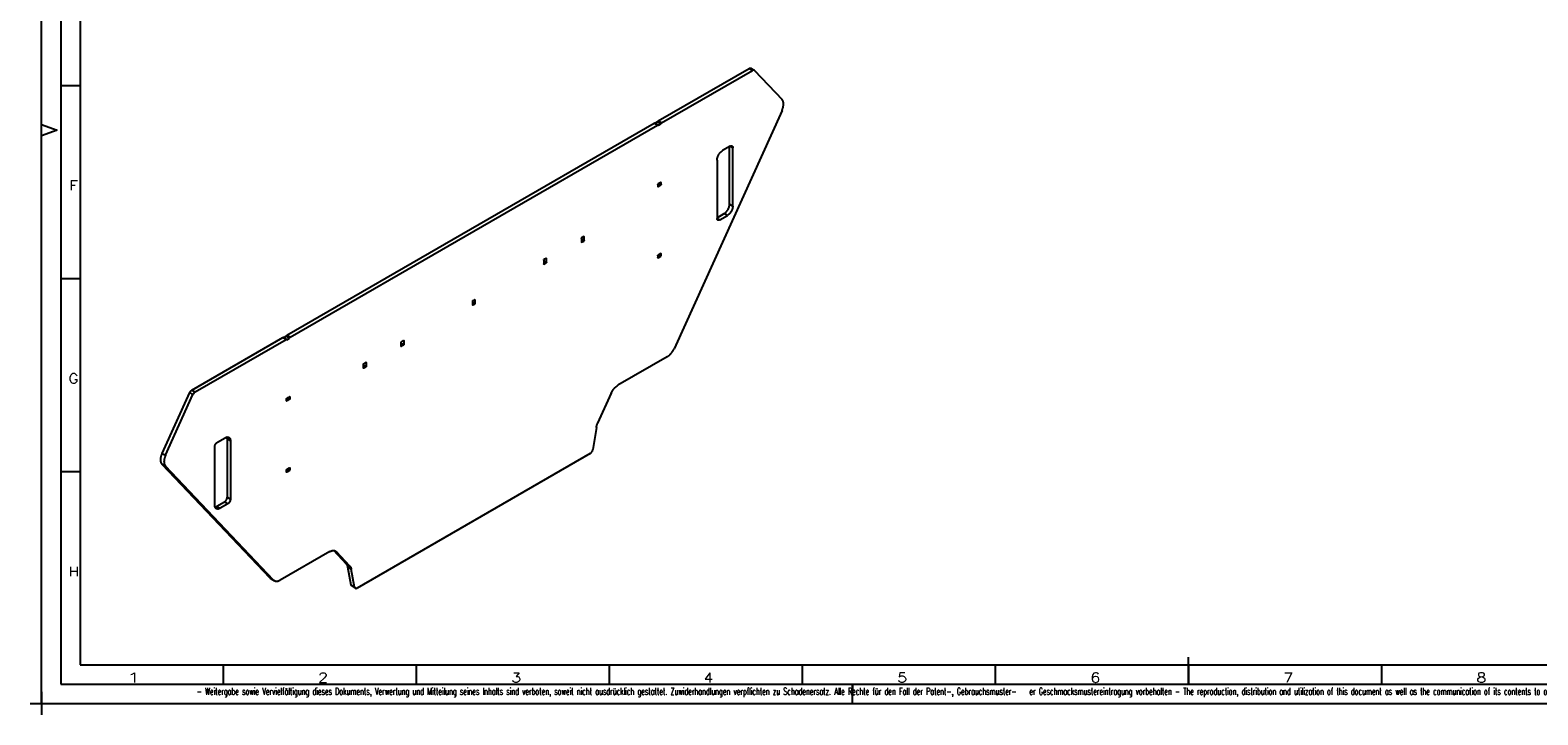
# Model space of a CAD drawing. Header units: millimetres. Extents: x -3 to 594, y -3 to 420.
# Tile 1 of 5: x -3 to 388, y -3 to 174. Entities that reach past the tile are written whole.
import ezdxf

# ---------------------------------------------------------------- set-up
doc = ezdxf.new("R2010")
doc.units = ezdxf.units.MM
doc.layers.add('1', color=7, linetype='Continuous')
doc.styles.add('SEACAD_simplex_shx', font='simplex.shx', dxfattribs={"width": 0.587})

msp = doc.modelspace()

# ---------------------------------------------------------------- linework, layer by layer
at = {"layer": '1', "color": 7, "linetype": 'Continuous'}
for p, q in [((0, 0), (0, 420)), ((5, 415), (5, 5)), ((10, 410), (10, 10)), ((159.66, 150.89), (183.23, 164.49)), ((184.08, 164), (183.23, 164.49)), ((184.58, 164.05), (183.73, 164.54)), ((160.51, 150.4), (184.08, 164)), ((184.65, 163.99), (191.78, 156.47)), ((10, 160), (5, 160)), ((191.78, 153.64), (163.79, 91.84)), ((0, 150), (4.01, 148.52)), ((4.01, 148.52), (0, 147)), ((63.49, 95.36), (158.67, 150.31)), ((64.34, 94.87), (159.52, 149.82)), ((159.52, 149.82), (158.67, 150.31)), ((159.57, 149.83), (158.72, 150.32)), ((159.52, 150.64), (158.84, 150.25)), ((160.36, 150.15), (159.52, 150.64)), ((159.59, 150.76), (160.44, 150.27)), ((159.59, 149.78), (159.66, 149.74)), ((159.66, 150.89), (160.51, 150.4)), ((160.36, 150.15), (159.66, 149.74)), ((174.93, 140.76), (174.93, 125.66)), ((178.32, 144.35), (176.35, 143.21)), ((178.18, 129.33), (178.18, 144.27)), ((179.03, 143.94), (178.32, 144.35)), ((179.03, 128.84), (179.03, 143.94)), ((159.59, 134.43), (159.59, 133.94)), ((159.59, 133.94), (159.66, 133.9)), ((160.36, 134.96), (159.66, 134.56)), ((159.66, 133.9), (160.36, 134.31)), ((160.36, 134.31), (159.8, 134.64)), ((159.94, 134.72), (160.44, 134.43)), ((160.44, 134.92), (160.36, 134.96)), ((160.44, 134.43), (160.44, 134.92)), ((178.18, 129.33), (179.03, 128.84)), ((174.93, 125.82), (176.77, 126.88)), ((174.93, 125.66), (175.64, 125.25)), ((175.64, 125.25), (177.62, 126.39)), ((177.62, 126.39), (176.77, 126.88)), ((139.79, 120.47), (139.79, 119.49)), ((139.79, 120.31), (140.49, 119.9)), ((140.42, 119.78), (139.79, 120.14)), ((139.79, 119.49), (139.86, 119.45)), ((140.42, 120.92), (139.86, 120.59)), ((139.86, 119.45), (140.42, 119.78)), ((140.49, 120.88), (140.42, 120.92)), ((140.49, 119.9), (140.49, 120.88)), ((130.03, 114.84), (130.03, 113.86)), ((130.03, 114.67), (130.74, 114.27)), ((130.67, 114.14), (130.03, 114.51)), ((130.03, 113.86), (130.1, 113.82)), ((130.67, 115.29), (130.1, 114.96)), ((130.1, 113.82), (130.67, 114.14)), ((130.74, 115.25), (130.67, 115.29)), ((130.74, 114.27), (130.74, 115.25)), ((159.59, 115.98), (159.59, 115.49)), ((159.59, 115.49), (159.66, 115.45)), ((160.36, 116.51), (159.66, 116.1)), ((159.66, 115.45), (160.36, 115.86)), ((160.36, 115.86), (159.8, 116.18)), ((159.94, 116.27), (160.44, 115.98)), ((160.44, 116.47), (160.36, 116.51)), ((160.44, 115.98), (160.44, 116.47)), ((10, 110), (5, 110)), ((111.64, 103.24), (111.64, 104.22)), ((111.64, 103.9), (112.21, 103.57)), ((112.14, 103.45), (111.64, 103.73)), ((111.64, 103.24), (111.72, 103.2)), ((111.72, 104.34), (112.14, 104.59)), ((112.14, 103.45), (111.72, 103.2)), ((112.21, 104.55), (112.14, 104.59)), ((112.21, 104.55), (112.21, 103.57)), ((38.93, 81.18), (62.5, 94.79)), ((39.78, 80.69), (63.35, 94.3)), ((63.35, 94.3), (62.5, 94.79)), ((63.4, 94.31), (62.55, 94.8)), ((62.67, 94.73), (63.35, 95.12)), ((64.2, 94.63), (63.35, 95.12)), ((63.42, 95.24), (64.27, 94.75)), ((63.42, 94.26), (63.49, 94.22)), ((63.49, 95.36), (64.34, 94.87)), ((63.49, 94.22), (64.2, 94.63)), ((93.19, 93.65), (93.75, 93.98)), ((93.83, 93.93), (93.75, 93.98)), ((93.83, 93.93), (93.83, 92.95)), ((93.12, 92.55), (93.12, 93.53)), ((93.12, 93.36), (93.83, 92.95)), ((93.75, 92.83), (93.12, 93.2)), ((93.12, 92.55), (93.19, 92.51)), ((93.75, 92.83), (93.19, 92.51)), ((83.36, 86.91), (83.36, 87.89)), ((83.36, 87.73), (84.07, 87.32)), ((84, 87.2), (83.36, 87.57)), ((83.36, 86.91), (83.43, 86.87)), ((83.43, 88.01), (84, 88.34)), ((84, 87.2), (83.43, 86.87)), ((84.07, 88.3), (84, 88.34)), ((84.07, 88.3), (84.07, 87.32)), ((162.05, 89.81), (149.24, 82.41)), ((31.23, 64.76), (38.35, 80.51)), ((32.08, 64.27), (39.2, 80.02)), ((39.2, 80.02), (38.35, 80.51)), ((38.93, 81.18), (39.78, 80.69)), ((63.42, 78.42), (63.42, 78.91)), ((63.42, 78.42), (63.49, 78.38)), ((63.49, 79.03), (64.2, 79.44)), ((64.2, 78.79), (63.49, 78.38)), ((64.2, 78.79), (63.63, 79.12)), ((63.77, 79.2), (64.27, 78.91)), ((64.27, 79.4), (64.2, 79.44)), ((64.27, 79.4), (64.27, 78.91)), ((147.5, 80.36), (144.01, 72.6)), ((143.67, 71.46), (142.8, 65.8)), ((44.82, 51.35), (44.82, 66.46)), ((45.53, 67.68), (47.51, 68.83)), ((48.08, 68.5), (48.08, 53.4)), ((48.92, 68.01), (48.08, 68.5)), ((48.92, 68.01), (48.92, 52.91)), ((31.23, 64.76), (32.08, 64.27)), ((142.1, 64.73), (81.75, 29.89)), ((10, 60), (5, 60)), ((32.08, 61.44), (31.23, 61.93)), ((59.22, 32.45), (31.23, 61.93)), ((60.07, 31.96), (32.08, 61.44)), ((63.42, 59.97), (63.42, 60.46)), ((63.42, 59.97), (63.49, 59.93)), ((63.49, 60.58), (64.2, 60.99)), ((64.2, 60.34), (63.49, 59.93)), ((64.2, 60.34), (63.63, 60.66)), ((63.77, 60.74), (64.27, 60.46)), ((64.27, 60.95), (64.2, 60.99)), ((64.27, 60.95), (64.27, 60.46)), ((47.37, 52.17), (45.39, 51.03)), ((45.39, 51.03), (46.24, 50.54)), ((48.22, 51.68), (46.24, 50.54)), ((48.22, 51.68), (47.37, 52.17)), ((48.08, 53.4), (48.92, 52.91)), ((74.62, 39.33), (61.8, 31.93)), ((79, 36.04), (75.66, 39.61)), ((76.36, 39.29), (75.84, 39.59)), ((79.84, 35.55), (76.36, 39.29)), ((79, 36.04), (79.84, 35.55)), ((80.19, 34.81), (79.34, 35.3)), ((80.21, 30.64), (79.34, 35.3)), ((59.22, 32.45), (60.07, 31.96)), ((59.45, 32.27), (60.3, 31.78)), ((81.06, 30.15), (80.19, 34.81)), ((80.21, 30.64), (81.06, 30.15)), ((80.4, 30.33), (81.25, 29.84)), ((297, 5), (297, 12)), ((10, 10), (584, 10)), ((47, 10), (47, 5)), ((97, 10), (97, 5)), ((147, 10), (147, 5)), ((197, 10), (197, 5)), ((247, 10), (247, 5)), ((297, 10), (297, 5)), ((347, 10), (347, 5)), ((5, 5), (589, 5)), ((210, 5), (210, 2)), ((210, 0), (210, 4.75)), ((-2.97, 0), (2.97, 0)), ((-2.97, 0), (2.97, 0)), ((0, 2.97), (0, -2.97)), ((0, 2.97), (0, -2.97)), ((0, 0), (594, 0))]:
    msp.add_line(p, q, dxfattribs=at)
for points, knots in [([(183.23, 164.49), (183.5, 164.59), (183.73, 164.54)], [0, 0, 0.550753, 1, 1]), ([(184.65, 163.99), (184.4, 164.1), (184.08, 164)], [0, 0, 0.447374, 1, 1]), ([(191.78, 153.64), (192.07, 154.48), (192.17, 155.28), (192.07, 155.97), (191.78, 156.47)], [0, 0, 0.299248, 0.570767, 0.803835, 1, 1]), ([(158.67, 150.31), (158.69, 150.32), (158.72, 150.32)], [0, 0, 0.550713, 1, 1]), ([(159.52, 150.64), (159.57, 150.69), (159.59, 150.76)], [0, 0, 0.500009, 1, 1]), ([(159.59, 149.78), (159.57, 149.83), (159.52, 149.82)], [0, 0, 0.499981, 1, 1]), ([(159.59, 150.76), (159.61, 150.83), (159.66, 150.89)], [0, 0, 0.499991, 1, 1]), ([(159.66, 149.74), (159.61, 149.74), (159.59, 149.78)], [0, 0, 0.500019, 1, 1]), ([(160.44, 150.27), (160.41, 150.2), (160.36, 150.15)], [0, 0, 0.499991, 1, 1]), ([(160.51, 150.4), (160.46, 150.34), (160.44, 150.27)], [0, 0, 0.500009, 1, 1]), ([(174.93, 140.76), (175.04, 141.45), (175.35, 142.15), (175.8, 142.77), (176.35, 143.21)], [0, 0, 0.237217, 0.5, 0.762781, 1, 1]), ([(178.32, 144.35), (178.68, 144.45), (178.94, 144.3), (179.03, 143.94)], [0, 0, 0.355051, 0.644949, 1, 1]), ([(159.59, 134.43), (159.61, 134.5), (159.66, 134.56)], [0, 0, 0.499991, 1, 1]), ([(159.66, 133.9), (159.61, 133.9), (159.59, 133.94)], [0, 0, 0.500019, 1, 1]), ([(160.36, 134.96), (160.41, 134.97), (160.44, 134.92)], [0, 0, 0.500019, 1, 1]), ([(160.44, 134.43), (160.41, 134.36), (160.36, 134.31)], [0, 0, 0.500025, 1, 1]), ([(176.77, 126.88), (177.31, 127.32), (177.77, 127.94), (178.08, 128.64), (178.18, 129.33)], [0, 0, 0.237218, 0.499999, 0.762782, 1, 1]), ([(175.64, 125.25), (175.28, 125.15), (175.03, 125.3), (174.93, 125.66)], [0, 0, 0.355063, 0.644956, 1, 1]), ([(179.03, 128.84), (178.92, 128.15), (178.62, 127.45), (178.16, 126.83), (177.62, 126.39)], [0, 0, 0.237221, 0.5, 0.762783, 1, 1]), ([(139.79, 120.47), (139.81, 120.54), (139.86, 120.59)], [0, 0, 0.500015, 1, 1]), ([(139.86, 119.45), (139.81, 119.45), (139.79, 119.49)], [0, 0, 0.499926, 1, 1]), ([(140.42, 120.92), (140.47, 120.92), (140.49, 120.88)], [0, 0, 0.500019, 1, 1]), ([(140.49, 119.9), (140.47, 119.83), (140.42, 119.78)], [0, 0, 0.499991, 1, 1]), ([(130.03, 114.84), (130.05, 114.91), (130.1, 114.96)], [0, 0, 0.499981, 1, 1]), ([(130.1, 113.82), (130.05, 113.81), (130.03, 113.86)], [0, 0, 0.499999, 1, 1]), ([(130.67, 115.29), (130.72, 115.29), (130.74, 115.25)], [0, 0, 0.499968, 1, 1]), ([(130.74, 114.27), (130.72, 114.2), (130.67, 114.14)], [0, 0, 0.500015, 1, 1]), ([(159.59, 115.98), (159.61, 116.05), (159.66, 116.1)], [0, 0, 0.499991, 1, 1]), ([(159.66, 115.45), (159.61, 115.44), (159.59, 115.49)], [0, 0, 0.500019, 1, 1]), ([(160.36, 116.51), (160.41, 116.52), (160.44, 116.47)], [0, 0, 0.499972, 1, 1]), ([(160.44, 115.98), (160.41, 115.91), (160.36, 115.86)], [0, 0, 0.499991, 1, 1]), ([(111.64, 104.22), (111.67, 104.29), (111.72, 104.34)], [0, 0, 0.500025, 1, 1]), ([(111.72, 103.2), (111.67, 103.2), (111.64, 103.24)], [0, 0, 0.500019, 1, 1]), ([(112.14, 104.59), (112.19, 104.59), (112.21, 104.55)], [0, 0, 0.499968, 1, 1]), ([(112.21, 103.57), (112.19, 103.5), (112.14, 103.45)], [0, 0, 0.500015, 1, 1]), ([(62.5, 94.79), (62.53, 94.8), (62.55, 94.8)], [0, 0, 0.550767, 1, 1]), ([(63.35, 95.12), (63.4, 95.17), (63.42, 95.24)], [0, 0, 0.499997, 1, 1]), ([(63.42, 94.26), (63.4, 94.31), (63.35, 94.3)], [0, 0, 0.500006, 1, 1]), ([(63.42, 95.24), (63.44, 95.31), (63.49, 95.36)], [0, 0, 0.500003, 1, 1]), ([(63.49, 94.22), (63.44, 94.22), (63.42, 94.26)], [0, 0, 0.499994, 1, 1]), ([(64.27, 94.75), (64.25, 94.68), (64.2, 94.63)], [0, 0, 0.499986, 1, 1]), ([(64.34, 94.87), (64.29, 94.82), (64.27, 94.75)], [0, 0, 0.499975, 1, 1]), ([(93.75, 93.98), (93.8, 93.98), (93.83, 93.93)], [0, 0, 0.500019, 1, 1]), ([(93.12, 93.53), (93.14, 93.6), (93.19, 93.65)], [0, 0, 0.499991, 1, 1]), ([(93.19, 92.51), (93.14, 92.5), (93.12, 92.55)], [0, 0, 0.500019, 1, 1]), ([(93.83, 92.95), (93.8, 92.89), (93.75, 92.83)], [0, 0, 0.500025, 1, 1]), ([(162.05, 89.81), (162.72, 90.31), (163.32, 91.01), (163.79, 91.84)], [0, 0, 0.308422, 0.648748, 1, 1]), ([(83.36, 87.89), (83.38, 87.96), (83.43, 88.01)], [0, 0, 0.499991, 1, 1]), ([(83.43, 86.87), (83.38, 86.87), (83.36, 86.91)], [0, 0, 0.500019, 1, 1]), ([(84, 88.34), (84.05, 88.35), (84.07, 88.3)], [0, 0, 0.500019, 1, 1]), ([(84.07, 87.32), (84.05, 87.25), (84, 87.2)], [0, 0, 0.500025, 1, 1]), ([(147.5, 80.36), (147.97, 81.19), (148.57, 81.9), (149.24, 82.41)], [0, 0, 0.351137, 0.691551, 1, 1]), ([(38.35, 80.51), (38.61, 80.9), (38.93, 81.18)], [0, 0, 0.524406, 1, 1]), ([(39.78, 80.69), (39.45, 80.42), (39.2, 80.02)], [0, 0, 0.475593, 1, 1]), ([(63.42, 78.91), (63.44, 78.98), (63.49, 79.03)], [0, 0, 0.50002, 1, 1]), ([(63.49, 78.38), (63.44, 78.38), (63.42, 78.42)], [0, 0, 0.499994, 1, 1]), ([(64.2, 79.44), (64.25, 79.45), (64.27, 79.4)], [0, 0, 0.500009, 1, 1]), ([(64.27, 78.91), (64.25, 78.84), (64.2, 78.79)], [0, 0, 0.499986, 1, 1]), ([(143.67, 71.46), (143.8, 72.02), (144.01, 72.6)], [0, 0, 0.486635, 1, 1]), ([(44.82, 66.46), (44.92, 66.92), (45.18, 67.37), (45.53, 67.68)], [0, 0, 0.323056, 0.676945, 1, 1]), ([(47.51, 68.83), (48.05, 69.02), (48.51, 68.93), (48.82, 68.57), (48.92, 68.01)], [0, 0, 0.275375, 0.5, 0.724625, 1, 1]), ([(48.08, 68.5), (48.05, 68.77), (47.99, 69.01)], [0, 0, 0.524454, 1, 1]), ([(31.23, 61.93), (30.94, 62.44), (30.84, 63.12), (30.94, 63.92), (31.23, 64.76)], [0, 0, 0.196154, 0.429203, 0.70072, 1, 1]), ([(32.08, 64.27), (31.79, 63.43), (31.69, 62.63), (31.79, 61.95), (32.08, 61.44)], [0, 0, 0.29928, 0.570797, 0.803846, 1, 1]), ([(142.1, 64.73), (142.42, 65), (142.67, 65.38), (142.8, 65.8)], [0, 0, 0.315965, 0.664988, 1, 1]), ([(63.42, 60.46), (63.44, 60.53), (63.49, 60.58)], [0, 0, 0.500003, 1, 1]), ([(63.49, 59.93), (63.44, 59.92), (63.42, 59.97)], [0, 0, 0.499994, 1, 1]), ([(64.2, 60.99), (64.25, 60.99), (64.27, 60.95)], [0, 0, 0.500009, 1, 1]), ([(64.27, 60.46), (64.25, 60.39), (64.2, 60.34)], [0, 0, 0.499986, 1, 1]), ([(46.24, 50.54), (45.7, 50.35), (45.24, 50.44), (44.93, 50.79), (44.82, 51.35)], [0, 0, 0.275375, 0.499999, 0.724626, 1, 1]), ([(44.91, 50.85), (45.14, 50.91), (45.39, 51.03)], [0, 0, 0.475551, 1, 1]), ([(47.37, 52.17), (47.72, 52.48), (47.98, 52.93), (48.08, 53.4)], [0, 0, 0.323054, 0.676945, 1, 1]), ([(48.92, 52.91), (48.83, 52.44), (48.57, 51.99), (48.22, 51.68)], [0, 0, 0.323056, 0.676947, 1, 1]), ([(74.62, 39.33), (75.29, 39.59), (75.89, 39.57), (76.36, 39.29)], [0, 0, 0.383514, 0.704529, 1, 1]), ([(79.34, 35.3), (79.21, 35.72), (79, 36.04)], [0, 0, 0.527939, 1, 1]), ([(79.84, 35.55), (80.06, 35.23), (80.19, 34.81)], [0, 0, 0.472059, 1, 1]), ([(59.45, 32.27), (59.33, 32.35), (59.22, 32.45)], [0, 0, 0.496492, 1, 1]), ([(60.07, 31.96), (60.54, 31.68), (61.14, 31.67), (61.8, 31.93)], [0, 0, 0.295272, 0.616515, 1, 1]), ([(80.4, 30.33), (80.28, 30.45), (80.21, 30.64)], [0, 0, 0.465981, 1, 1]), ([(81.06, 30.15), (81.19, 29.89), (81.44, 29.79), (81.75, 29.89)], [0, 0, 0.331558, 0.630471, 1, 1])]:
    msp.add_open_spline(points, degree=1, knots=knots, dxfattribs=at)

# ---------------------------------------------------------------- texts
at = {"layer": '1', "attachment_point": 7, "style": 'SEACAD_simplex_shx'}
for s, insert, char_height, width in [('{\\fsimplex|b0||i0||c0|p34;\\C7;\\H2.5;\\W1.216;F}', (7.11, 132.93), 2.5, 4.4676), ('{\\fsimplex|b0||i0||c0|p34;\\C7;\\H2.5;\\W1.148;G}', (6.97, 82.92), 2.5, 4.7878), ('{\\fsimplex|b0||i0||c0|p34;\\C7;\\H2.5;\\W1.148;H}', (6.97, 32.92), 2.5, 5.0708), ('{\\fsimplex|b0||i0||c0|p34;\\C7;\\H2.5;\\W1.879;1}', (21.88, 5.43), 2.5, 5.3935), ('{\\fsimplex|b0||i0||c0|p34;\\C7;\\H2.5;\\W1.216;2}', (71.61, 5.43), 2.5, 4.7454), ('{\\fsimplex|b0||i0||c0|p34;\\C7;\\H2.5;\\W1.216;3}', (121.61, 5.43), 2.5, 4.7454), ('{\\fsimplex|b0||i0||c0|p34;\\C7;\\H2.5;\\W1.148;4}', (171.47, 5.42), 2.5, 4.6934), ('{\\fsimplex|b0||i0||c0|p34;\\C7;\\H2.5;\\W1.216;5}', (221.61, 5.43), 2.5, 4.7454), ('{\\fsimplex|b0||i0||c0|p34;\\C7;\\H2.5;\\W1.216;6}', (271.61, 5.43), 2.5, 4.7454), ('{\\fsimplex|b0||i0||c0|p34;\\C7;\\H2.5;\\W1.216;7}', (321.62, 5.43), 2.5, 4.7454), ('{\\fsimplex|b0||i0||c0|p34;\\C7;\\H2.5;\\W1.216;8}', (371.61, 5.43), 2.5, 4.7454), ('{\\fsimplex|b0||i0||c0|p34;\\C7;\\H1.8;\\W0.55178;- Weitergabe sowie Vervielfältigung dieses Dokuments, Verwertung und Mitteilung seines Inhalts sind verboten, soweit nicht ausdrücklich gestattet. Zuwiderhandlungen verpflichten zu Schadenersatz. Alle Rechte für den Fall der Patent-, Gebrauchsmuster-}', (40.17, 1.64), 1.8, 197.0491), ('{\\fsimplex|b0||i0||c0|p34;\\C7;\\H1.8;\\W0.5499;er Geschmacksmustereintragung vorbehalten - The reproduction, distribution and utilization of this document as well as the communication of its contents to others without express authorization is prohibited. Offenders will be held liable for the payment}', (255.82, 1.64), 1.8, 198.7811)]:
    msp.add_mtext(s, dxfattribs=dict(at, insert=insert, char_height=char_height, width=width))

doc.saveas('drawing.dxf')
